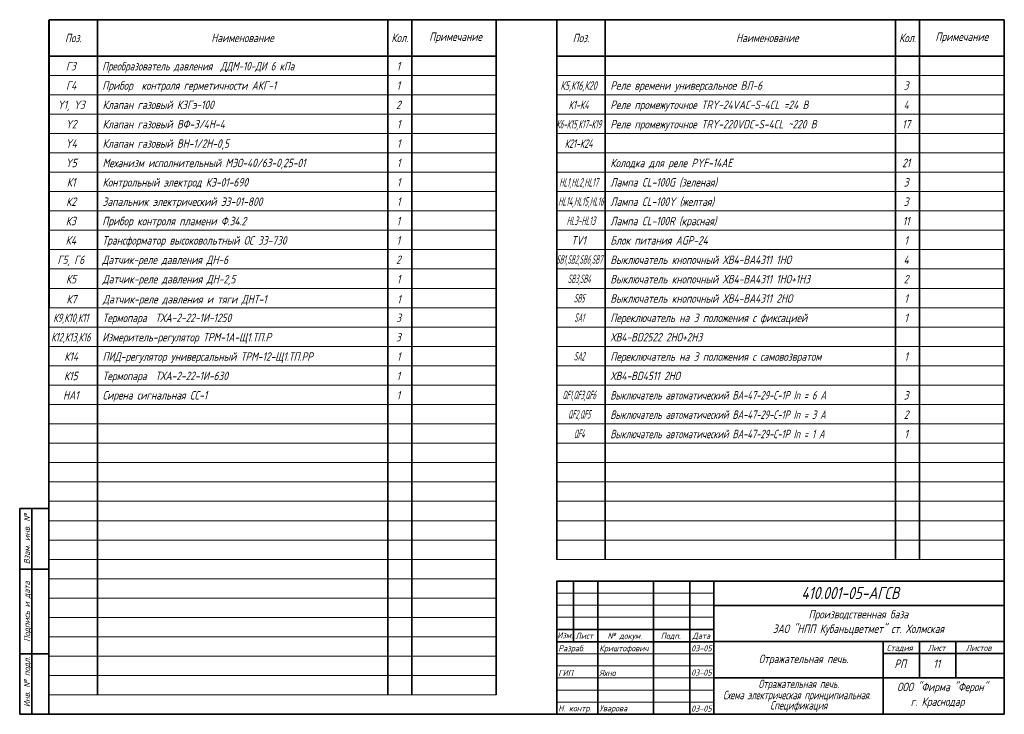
# Model space of a CAD drawing. Header units: millimetres. Extents: x -202 to 205, y 5 to 292.
import ezdxf
from ezdxf.enums import TextEntityAlignment as Align

# ---------------------------------------------------------------- set-up
doc = ezdxf.new("R2010")
doc.units = ezdxf.units.MM
for name, color, linetype, lineweight in [('ЛинСпециф', 7, 'Continuous', 35), ('ЛинСпецТон', 7, 'Continuous', 15), ('Размеры', 7, 'Continuous', 15), ('Рамка', 7, 'Continuous', 35)]:
    doc.layers.add(name, color=color, linetype=linetype, lineweight=lineweight)
doc.layers.add('НадписиРамки', color=7, linetype='Continuous')
doc.styles.add('Надпись', font='GOST.TTF', dxfattribs={"oblique": 15, "height": 3.5})

msp = doc.modelspace()

# ---------------------------------------------------------------- linework, layer by layer
at = {"layer": 'ЛинСпециф', "ltscale": 0.5}
for p, q in [((-189.88, 292), (-4.91, 292)), ((20.03, 292), (205, 292))]:
    msp.add_line(p, q, dxfattribs=at)
at = {"layer": 'ЛинСпециф'}
for p, q in [((-189.88, 292), (-189.88, 173)), ((-189.88, 292), (-189.88, 245)), ((-169.88, 292), (-169.88, 13)), ((-49.88, 292), (-49.88, 13)), ((-39.88, 292), (-39.88, 13)), ((-5.03, 292), (-5.03, 13)), ((20.03, 292), (20.03, 245)), ((20.03, 292), (20.03, 69)), ((40.03, 292), (40.03, 69)), ((160.03, 292), (160.03, 69)), ((170.03, 292), (170.03, 69)), ((-189.88, 277), (-4.88, 277)), ((20.03, 277), (205.03, 277))]:
    msp.add_line(p, q, dxfattribs=at)
at = {"layer": 'ЛинСпецТон', "lineweight": 15}
for p, q in [((-189.88, 269), (-5.03, 269)), ((20.03, 269), (204.87, 269)), ((-189.88, 261), (-5.03, 261)), ((20.03, 261), (204.87, 261)), ((-189.88, 253), (-5.03, 253)), ((20.03, 253), (204.87, 253)), ((-189.88, 245), (-5.03, 245)), ((20.03, 245), (204.87, 245)), ((-189.88, 237), (-5.03, 237)), ((20.03, 237), (204.87, 237)), ((-189.88, 229), (-5.03, 229)), ((20.03, 229), (204.87, 229)), ((-189.88, 221), (-5.03, 221)), ((20.03, 221), (204.87, 221)), ((-189.88, 213), (-5.03, 213)), ((20.03, 213), (204.87, 213)), ((-189.88, 205), (-5.03, 205)), ((20.03, 205), (204.87, 205)), ((-189.88, 197), (-5.03, 197)), ((20.03, 197), (204.87, 197)), ((-189.88, 189), (-5.03, 189)), ((20.03, 189), (204.87, 189)), ((-189.88, 181), (-5.03, 181)), ((20.03, 181), (204.87, 181)), ((-189.88, 173), (-5.03, 173)), ((20.03, 173), (204.87, 173)), ((-189.88, 165), (-5.03, 165)), ((20.03, 165), (204.87, 165)), ((-189.88, 157), (-5.03, 157)), ((20.03, 157), (204.87, 157)), ((-189.88, 149), (-5.03, 149)), ((20.03, 149), (204.87, 149)), ((-189.88, 141), (-5.03, 141)), ((20.03, 141), (204.87, 141)), ((-189.88, 133), (-5.03, 133)), ((20.03, 133), (204.87, 133)), ((-189.88, 125), (-5.03, 125)), ((20.03, 125), (204.87, 125)), ((-189.88, 117), (-5.03, 117)), ((20.03, 117), (204.87, 117)), ((-189.88, 109), (-5.03, 109)), ((20.03, 109), (204.87, 109)), ((-189.88, 101), (-5.03, 101)), ((20.03, 101), (204.87, 101)), ((-189.88, 93), (-5.03, 93)), ((20.03, 93), (204.87, 93)), ((-189.88, 85), (-5.03, 85)), ((20.03, 85), (204.87, 85)), ((-189.88, 77), (-5.03, 77)), ((20.03, 77), (204.87, 77)), ((-189.88, 69), (-5.03, 69)), ((20.03, 69), (204.87, 69)), ((-189.88, 61), (-5.03, 61)), ((-189.88, 53), (-5.03, 53)), ((-189.88, 45), (-5.03, 45)), ((-189.88, 37), (-5.03, 37)), ((-189.88, 29), (-5.03, 29)), ((-189.88, 21), (-5.03, 21)), ((-189.88, 13), (-5.03, 13))]:
    msp.add_line(p, q, dxfattribs=at)
at = {"layer": 'Рамка'}
for p, q in [((-190, 5), (-190, 292)), ((-189.88, 292), (205, 292)), ((205, 292), (205, 5)), ((-190, 90), (-202, 90)), ((-202, 5), (-202, 90)), ((-197, 5), (-197, 90)), ((-190, 65), (-202, 65)), ((20, 60), (205, 60)), ((20.03, 60.1), (20.03, 30.1)), ((27, 35.1), (27, 60)), ((37, 50), (37, 60)), ((60, 5.1), (60, 60)), ((75, 5.1), (75, 60)), ((85, 5.1), (85, 60)), ((37, 5.1), (37, 50)), ((85.03, 50), (205, 50)), ((20.03, 40.1), (85.03, 40.1)), ((20, 35), (85, 35)), ((85.03, 35.1), (205.03, 35.1)), ((155, 35.1), (155, 5)), ((170, 35.1), (170, 20)), ((185, 35.1), (185, 20)), ((-190, 30), (-202, 30)), ((20.03, 30.1), (20.03, 5.1)), ((155, 30.1), (205, 30.1)), ((205, 20), (85.03, 20)), ((-190, 5), (-202, 5)), ((-190, 5), (205, 5))]:
    msp.add_line(p, q, dxfattribs=at)
at = {"layer": 'Рамка', "lineweight": 15}
for p, q in [((20.03, 55.1), (85.03, 55.1)), ((20.03, 50.1), (85.03, 50.1)), ((20.03, 45.1), (85.03, 45.1)), ((20, 30), (85, 30)), ((20, 25), (85, 25)), ((20, 20), (85, 20)), ((20, 15), (85, 15)), ((20, 10), (85, 10))]:
    msp.add_line(p, q, dxfattribs=at)

# ---------------------------------------------------------------- texts
at = {"layer": 'ЛинСпециф', "ltscale": 0.4, "style": 'Надпись', "oblique": 15}
for s, p in [('Г3', (-180.87, 271.05)), ('1', (-45.47, 271.05)), ('Г4', (-180.74, 263.06)), ('1', (-45.47, 263.05)), ('3', (164.44, 263.05)), ('Y1, Y3', (-180.74, 255.06)), ('2', (-45.47, 255.05)), ('4', (164.44, 255.05)), ('Y2', (-180.74, 247.06)), ('1', (-45.34, 247.06)), ('17', (164.44, 247.05)), ('Y4', (-180.74, 239.06)), ('1', (-45.34, 239.06)), ('Y5', (-180.74, 231.06)), ('1', (-45.34, 231.06)), ('21', (164.44, 231.05)), ('К1', (-180.74, 223.06)), ('1', (-45.34, 223.06)), ('3', (164.44, 223.05)), ('К2', (-180.74, 215.06)), ('1', (-45.34, 215.06)), ('3', (164.44, 215.05)), ('К3', (-180.87, 207.05)), ('1', (-45.47, 207.05)), ('11', (164.44, 207.05)), ('К4', (-180.87, 199.05)), ('1', (-45.47, 199.05)), ('ТV1', (29.04, 199.05)), ('1', (164.44, 199.05)), ('Г5, Г6', (-180.87, 191.05)), ('2', (-45.47, 191.05)), ('4', (164.44, 191.05)), ('К5', (-180.74, 183.06)), ('1', (-45.34, 183.06)), ('2', (164.44, 183.05)), ('К7', (-180.62, 174.74)), ('1', (-45.22, 174.74)), ('1', (164.44, 175.05)), ('3', (-45.34, 167.06)), ('1', (164.44, 167.05)), ('3', (-45.47, 159.05)), ('К14', (-180.74, 151.05)), ('1', (-45.34, 151.05)), ('1', (164.44, 151.05)), ('К15', (-180.87, 143.05)), ('1', (-45.47, 143.05)), ('НА1', (-180.87, 135.05)), ('1', (-45.47, 135.05)), ('3', (164.44, 135.05)), ('2', (164.44, 127.05)), ('1', (164.44, 119.05))]:
    msp.add_text(s, height=3.5, dxfattribs=at).set_placement(p, align=Align.CENTER)
for s, width, p in [('Преобразователь давления  ДДМ-10-ДИ 6 кПа', 0.95, (-167.87, 271.05)), ('Выключатель автоматический ВА-47-29-С-1Р In = 6 А', 0.9, (42.17, 135.06)), ('Выключатель автоматический ВА-47-29-С-1Р In = 3 А', 0.9, (42.17, 127.06)), ('Выключатель автоматический ВА-47-29-С-1Р In = 1 А', 0.9, (42.17, 119.06))]:
    msp.add_text(s, height=3.5, dxfattribs=dict(at, width=width)).set_placement(p)
for s, p in [('Прибор  контроля герметичности АКГ-1', (-167.87, 263.05)), ('Реле времени универсальное ВЛ-6', (42.17, 263.06)), ('Клапан газовый КЗГэ-100', (-167.74, 255.06)), ('Реле промежуточное TRY-24VAC-S-4CL =24 В', (42.17, 255.06)), ('Клапан газовый ВФ-3/4Н-4', (-167.74, 247.06)), ('Реле промежуточное TRY-220VDC-S-4CL ~220 В', (42.17, 247.06)), ('Клапан газовый ВН-1/2Н-0,5', (-167.74, 239.06)), ('Механизм исполнительный МЭО-40/63-0,25-01', (-167.74, 231.06)), ('Колодка для реле PYF-14AE', (42.17, 231.06)), ('Контрольный электрод КЭ-01-690', (-167.74, 223.06)), ('Лампа CL-100G (зеленая)', (42.17, 223.06)), ('Запальник электрический ЭЗ-01-800', (-167.74, 215.06)), ('Лампа CL-100Y (желтая)', (42.17, 215.06)), ('Прибор контроля пламени Ф.34.2', (-167.87, 207.05)), ('Лампа CL-100R (красная)', (42.17, 207.06)), ('Трансформатор высоковольтный ОС 33-730', (-167.87, 199.05)), ('Блок питания AGP-24', (42.17, 199.06)), ('Датчик-реле давления ДН-6', (-167.87, 191.05)), ('Выключатель кнопочный ХВ4-ВА4311 1НО', (42.17, 191.06)), ('Датчик-реле давления ДН-2,5', (-167.74, 183.06)), ('Выключатель кнопочный ХВ4-ВА4311 1НО+1НЗ', (42.17, 183.06)), ('Датчик-реле давления и тяги ДНТ-1', (-167.62, 174.74)), ('Выключатель кнопочный ХВ4-ВА4311 2НО', (42.17, 175.06)), ('Термопара  ТХА-2-22-1И-1250', (-167.74, 167.06)), ('Переключатель на 3 положения с фиксацией ', (42.17, 167.06)), ('Измеритель-регулятор ТРМ-1А-Щ1.ТП.Р', (-167.87, 159.05)), ('ХВ4-ВD2522 2НО+2НЗ', (42.17, 159.06)), ('ПИД-регулятор универсальный ТРМ-12-Щ1.ТП.РР', (-167.74, 151.05)), ('Переключатель на 3 положения с самовозвратом', (42.17, 151.06)), ('Термопара  ТХА-2-22-1И-630', (-167.74, 143.06)), ('ХВ4-ВD4511 2НО', (42.17, 143.06)), ('Сирена сигнальная СС-1', (-167.74, 135.06))]:
    msp.add_text(s, height=3.5, dxfattribs=at).set_placement(p)
for s, width, p in [('К5,К16,К20', 0.7, (29.04, 263.05)), ('К1-К4', 0.7, (29.04, 255.05)), ('К6-К15,К17-К19', 0.6, (29.04, 247.05)), ('К21-К24', 0.7, (29.04, 239.05)), ('НL1,НL2,НL17', 0.6, (29.04, 223.05)), ('НL14,НL15,НL16', 0.6, (29.98, 215.18)), ('НL3-НL13', 0.6, (29.98, 207.18)), ('SB1,SB2,SB6,SB7', 0.55, (29.27, 191.18)), ('SB3,SB4', 0.55, (29.27, 183.18)), ('SB5', 0.55, (29.27, 175.18)), ('К9,К10,К11', 0.8, (-180.87, 167.05)), ('SА1', 0.55, (29.27, 167.18)), ('К12,К13,К16', 0.8, (-180.87, 159.05)), ('SА2', 0.55, (29.27, 151.18)), ('QF1,QF3,QF6', 0.55, (29.27, 135.18)), ('QF2,QF5', 0.55, (29.27, 127.18)), ('QF4', 0.55, (29.27, 119.18))]:
    msp.add_text(s, height=3.5, dxfattribs=dict(at, width=width)).set_placement(p, align=Align.CENTER)
at = {"layer": 'ЛинСпециф', "ltscale": 0.5, "char_height": 3.5, "attachment_point": 5, "style": 'Надпись'}
for s, insert, width in [('{\\fGOST|b0|i0|c204|p34;Наименование}', (-109.88, 284.5), 60), ('{\\fGOST|b0|i0|c204|p34;Кол.}', (-44.88, 284.5), 10), ('{\\fGOST|b0|i0|c204|p34;Примечание}', (-21.81, 284.5), 35), ('{\\fGOST|b0|i0|c204|p34;Наименование}', (107.07, 284.5), 60), ('{\\fGOST|b0|i0|c204|p34;Кол.}', (165.03, 284.5), 10), ('{\\fGOST|b0|i0|c204|p34;Примечание}', (187.45, 284.5), 35)]:
    msp.add_mtext(s, dxfattribs=dict(at, insert=insert, width=width))
at = {"layer": 'НадписиРамки', "style": 'Надпись', "oblique": 15}
for s, p in [('Взам. инв. №', (-197, 67)), ('Подпись и дата', (-197, 35)), ('Инв. № подл.', (-197, 8))]:
    msp.add_text(s, height=2.5, rotation=90, dxfattribs=at).set_placement(p, align=Align.BOTTOM_LEFT)
for s, height, p in [('410.001-05-АГСВ', 5, (141.34, 52.61)), ('Производственная база', 3.5, (144.7, 44.6)), ('ЗАО "НПП Кубаньцветмет" ст. Холмская', 3.5, (144.7, 38.6)), ('Отражательная печь.', 3.5, (122.04, 26.15)), ('ООО "Фирма "Ферон"', 3.5, (179.4, 14.55)), ('г. Краснодар', 3.5, (177.43, 8.48))]:
    msp.add_text(s, height=height, dxfattribs=at).set_placement(p, align=Align.CENTER)
msp.add_text('Изм.', height=2.5, dxfattribs=at).set_placement((20.23, 37.67), align=Align.MIDDLE_LEFT)
for s, height, p in [('Лист', 2.5, (27.73, 35.42)), ('№ докум.', 2.5, (40.99, 35.42)), ('Подп.', 2.5, (63.02, 35.42)), ('Дата', 2.5, (76.12, 35.42)), ('Разраб.', 2.5, (20.64, 30.26)), ('Криштофович', 2.5, (37.6, 30.26)), ('03-05', 2.5, (75.6, 30.26)), ('Стадия', 2.5, (156.41, 30.43)), ('Лист', 2.5, (173.43, 30.43)), ('Листов', 2.5, (189.16, 30.43)), ('РП', 3.5, (159.62, 23.09)), ('11', 3.5, (175.7, 23.09)), ('ГИП', 2.5, (20.64, 20.09)), ('Яхно', 2.5, (37.6, 20.09)), ('03-05', 2.5, (75.6, 20.26)), ('Н. контр.', 2.5, (20.64, 5.46)), ('Уварова', 2.5, (37.6, 5.46)), ('03-05', 2.5, (75.6, 5.36))]:
    msp.add_text(s, height=height, dxfattribs=at).set_placement(p, align=Align.BOTTOM_LEFT)
for s, width, p in [('Отражательная печь.', 0.9, (120.03, 15.82)), ('Схема электрическая принципиальная. ', 0.8, (120.03, 11.21)), ('Спецификация', 0.9, (120.03, 6.96))]:
    msp.add_text(s, height=3.5, dxfattribs=dict(at, width=width)).set_placement(p, align=Align.CENTER)
at = {"layer": 'Размеры', "ltscale": 0.5, "char_height": 3.5, "width": 20, "attachment_point": 5, "style": 'Надпись'}
for insert in [(-179.88, 284.45), (30.03, 284.45)]:
    msp.add_mtext('{\\fGOST|b0|i0|c204|p34;Поз.}', dxfattribs=dict(at, insert=insert))

doc.saveas('drawing.dxf')
